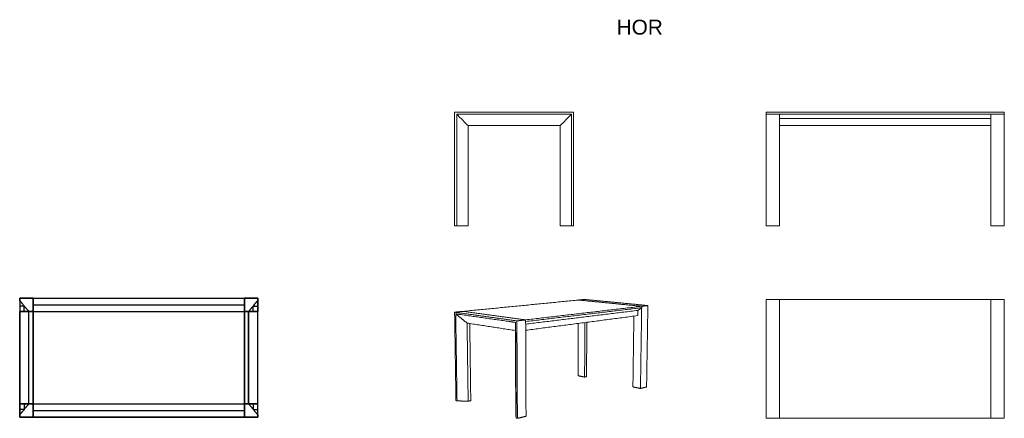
# Model space of a CAD drawing. Header units: millimetres. Extents: x 10164 to 16781, y 0 to 2683.
import ezdxf

# ---------------------------------------------------------------- set-up
doc = ezdxf.new("R2010")
doc.units = ezdxf.units.MM
doc.header["$MEASUREMENT"] = 0
doc.layers.add('2DVýkres$viditelné$čáry', color=18, linetype='Continuous', true_color=0x000000)
doc.layers.add('Výchozí', color=18, linetype='Continuous', true_color=0x000000)

msp = doc.modelspace()

# ---------------------------------------------------------------- linework, layer by layer
at = {"layer": '2DVýkres$viditelné$čáry', "lineweight": 13}
for points in [[(13087, 2059.4), (13487, 2059.4), (13887, 2059.4)], [(13087, 2046.4), (13087, 2052.9), (13087, 2059.4)], [(13887, 2046.4), (13887, 2052.9), (13887, 2059.4)], [(15181.4, 2059.4), (15226.4, 2059.4), (15271.4, 2059.4)], [(15181.4, 2046.5), (15181.4, 2052.9), (15181.4, 2059.4)], [(16691.4, 2059.4), (15981.4, 2059.4), (15271.4, 2059.4)], [(16691.4, 2059.4), (16736.4, 2059.4), (16781.4, 2059.4)], [(16781.4, 2046.4), (16781.4, 2052.9), (16781.4, 2059.4)], [(13087, 2046.4), (13087, 1670.4), (13087, 1294.4)], [(13102, 2046.5), (13102, 1670.4), (13102, 1294.4)], [(13177, 1969.4), (13139.5, 2007.9), (13102, 2046.4)], [(13102, 2046.4), (13487, 2046.4), (13872, 2046.4)], [(13797, 1969.4), (13834.5, 2007.9), (13872, 2046.4)], [(13872, 2046.5), (13872, 1670.5), (13872, 1294.4)], [(13887, 2046.4), (13887, 1670.4), (13887, 1294.4)], [(15181.4, 2046.5), (15181.4, 1670.4), (15181.4, 1294.4)], [(15271.4, 2046.5), (15226.4, 2046.5), (15181.4, 2046.5)], [(15181.4, 2046.4), (15226.4, 2046.4), (15271.4, 2046.4)], [(16691.4, 2046.5), (15981.4, 2046.5), (15271.4, 2046.5)], [(15271.4, 2046.5), (15271.4, 1670.4), (15271.4, 1294.4)], [(15271.4, 2046.4), (15981.4, 2046.4), (16691.4, 2046.4)], [(15271.4, 2018.1), (15981.4, 2018.1), (16691.4, 2018.1)], [(16781.4, 2046.5), (16736.4, 2046.5), (16691.4, 2046.5)], [(16691.4, 2046.4), (16691.4, 1670.4), (16691.4, 1294.4)], [(16691.4, 2046.4), (16736.4, 2046.4), (16781.4, 2046.4)], [(16781.4, 2046.4), (16781.4, 1670.4), (16781.4, 1294.4)], [(13177, 1969.4), (13487, 1969.4), (13797, 1969.4)], [(13177, 1969.4), (13177, 1631.9), (13177, 1294.4)], [(13797, 1969.4), (13797, 1631.9), (13797, 1294.4)], [(15271.4, 1969.4), (15981.4, 1969.4), (16691.4, 1969.4)], [(13102, 1294.4), (13094.5, 1294.4), (13087, 1294.4)], [(13177, 1294.4), (13139.5, 1294.4), (13102, 1294.4)], [(13872, 1294.4), (13834.5, 1294.4), (13797, 1294.4)], [(13887, 1294.4), (13879.5, 1294.4), (13872, 1294.4)], [(15271.4, 1294.4), (15226.4, 1294.4), (15181.4, 1294.4)], [(16781.4, 1294.4), (16736.4, 1294.4), (16691.4, 1294.4)], [(13144.6, 719.8), (13531.9, 757.8), (13919.3, 795.9)], [(13961.2, 800), (13940.2, 797.9), (13919.3, 795.9)], [(13919.3, 795.9), (14131.8, 774.9), (14344.4, 754)], [(14386, 758.8), (14173.6, 779.4), (13961.2, 800)], [(15271.4, 800), (15226.4, 800), (15181.4, 800)], [(15181.4, 800), (15181.4, 400), (15181.4, 0)], [(15271.4, 800), (15981.4, 800), (16691.4, 800)], [(15271.4, 0), (15271.4, 400), (15271.4, 800)], [(16691.4, 800), (16691.4, 400), (16691.4, 0)], [(16781.4, 800), (16736.4, 800), (16691.4, 800)], [(16781.4, 0), (16781.4, 400), (16781.4, 800)], [(14344.4, 754), (13954.4, 708.2), (13564.4, 662.5)], [(14344.3, 744.5), (13954.4, 697.9), (13564.5, 651.3)], [(13564.5, 651.3), (13954.4, 697.9), (14344.3, 744.4)], [(14344.3, 744.4), (14331.2, 735.4), (14318.1, 726.4)], [(14344.3, 744.4), (14340.2, 472.6), (14336.1, 200.8)], [(14344.1, 744.5), (14344.2, 744.4), (14344.3, 744.4)], [(14344.3, 744.4), (14344.3, 749.2), (14344.4, 754)], [(14344.4, 754), (14365.2, 756.4), (14386, 758.8)], [(14385.8, 749.4), (14381.5, 480.1), (14377.2, 210.8)], [(14385.8, 749.4), (14385.9, 754.1), (14386, 758.8)], [(13144.6, 719.8), (13115.8, 717), (13087, 714.1)], [(13087.2, 703.9), (13087.1, 709), (13087, 714.1)], [(13087, 714.1), (13296.3, 684.9), (13505.6, 655.6)], [(13087.2, 703.9), (13091.7, 411.7), (13096.2, 119.4)], [(13094.3, 702.9), (13098.8, 410.2), (13103.3, 117.4)], [(13094.3, 702.9), (13112.2, 700.3), (13130.2, 697.8)], [(13170.9, 641), (13132.6, 671.9), (13094.3, 702.9)], [(13454.2, 651.6), (13292.2, 674.7), (13130.2, 697.8)], [(13564.4, 662.5), (13354.5, 691.1), (13144.6, 719.8)], [(13505.6, 655.6), (13535, 659), (13564.4, 662.5)], [(13564.5, 651.3), (13564.5, 656.9), (13564.4, 662.5)], [(13564.5, 633.8), (13941.3, 680.1), (14318.1, 726.4)], [(13564.7, 592.5), (13941.1, 641.7), (14317.6, 691)], [(14291.9, 687.6), (14288.6, 449.4), (14285.4, 211.3)], [(14318.1, 726.4), (14317.8, 708.7), (14317.6, 691)], [(13170.9, 641), (13174.5, 378.1), (13178, 115.3)], [(13495.2, 590.7), (13333, 615.8), (13170.9, 641)], [(13188.8, 638.2), (13192.2, 378.6), (13195.6, 118.9)], [(13497, 645.5), (13475.6, 648.6), (13454.2, 651.6)], [(13495.2, 590.7), (13496.1, 618.1), (13497, 645.5)], [(13497, 645.5), (13498.8, 324), (13500.6, 2.5)], [(13505.6, 644.3), (13505.6, 649.9), (13505.6, 655.6)], [(13505.6, 644.3), (13507.3, 322.2), (13509.1, 0)], [(13564.5, 651.3), (13565.7, 332.7), (13567, 14.1)], [(13918.5, 638.8), (13917.7, 462.8), (13916.9, 286.7)], [(13962.8, 644.6), (13961.7, 461.2), (13960.7, 277.8)], [(13975.8, 646.3), (13974.7, 463.4), (13973.6, 280.5)], [(13495.2, 590.7), (13496.8, 307.4), (13498.4, 24.2)], [(13960.7, 277.8), (13938.8, 282.2), (13916.9, 286.7)], [(13973.6, 280.5), (13967.1, 279.1), (13960.7, 277.8)], [(14336.1, 200.8), (14310.7, 206.1), (14285.4, 211.3)], [(14377.2, 210.8), (14356.7, 205.8), (14336.1, 200.8)], [(13103.3, 117.4), (13099.7, 118.4), (13096.2, 119.4)], [(13178, 115.3), (13140.7, 116.3), (13103.3, 117.4)], [(13195.6, 118.9), (13186.8, 117.1), (13178, 115.3)], [(13500.6, 2.5), (13499.5, 13.3), (13498.4, 24.2)], [(13509.1, 0), (13504.8, 1.2), (13500.6, 2.5)], [(13567, 14.1), (13538, 7), (13509.1, 0)], [(15181.4, 0), (15226.4, 0), (15271.4, 0)], [(16691.4, 0), (15981.4, 0), (15271.4, 0)], [(16691.4, 0), (16736.4, 0), (16781.4, 0)]]:
    msp.add_open_spline(points, degree=2, dxfattribs=at)
at = {"layer": 'Výchozí'}
for p, q in [((10195, 755.5, -38.5), (10164, 755.5)), ((10195, 718, -38.5), (10195, 755.5, -38.5)), ((11733, 718, -38.5), (11733, 755.5, -38.5)), ((11733, 755.5, -38.5), (11764, 755.5)), ((10195, 98, -38.5), (10195, 60.5, -38.5)), ((11733, 98, -38.5), (11733, 60.5, -38.5)), ((10195, 60.5, -38.5), (10164, 60.5)), ((11733, 60.5, -38.5), (11764, 60.5))]:
    msp.add_line(p, q, dxfattribs=at)
at = {"layer": 'Výchozí', "extrusion": (1, 4.0422e-14, 0)}
msp.add_lwpolyline([(98, -77), (53, -77), (53, -28.3), (8, 0), (98, 0)], close=True, dxfattribs=at)
at = {"layer": 'Výchozí'}
for points, degree in [([(10164, 808), (10164, 408), (10164, 8)], 2), ([(10164, 808, 13), (10164, 408, 13), (10164, 8, 13)], 2), ([(10164, 808), (10164, 808, 6.5), (10164, 808, 13)], 2), ([(10254, 808), (10209, 808), (10164, 808)], 2), ([(10254, 808, 13), (10209, 808, 13), (10164, 808, 13)], 2), ([(10164, 793, 0.1), (10164, 800.5, 0.1), (10164, 808, 0.1)], 2), ([(10164, 808, 0.1), (10164, 808, -376), (10164, 808, -752)], 2), ([(10164, 793, -752), (10164, 800.5, -752), (10164, 808, -752)], 2), ([(10164, 808, 0.1), (10209, 808, 0.1), (10254, 808, 0.1)], 2), ([(10164, 808, -752), (10209, 808, -752), (10254, 808, -752)], 2), ([(10254, 763, -28.3), (10254, 785.5, -14.2), (10254, 808)], 2), ([(10254, 808), (10964, 808), (11674, 808)], 2), ([(10254, 808), (10254, 763, 0), (10254, 718, 0)], 2), ([(10254, 808, 13), (10964, 808, 13), (11674, 808, 13)], 2), ([(10254, 808, 0), (10964, 808, 0), (11674, 808, 0)], 2), ([(10254, 808, 13), (10254, 808, 6.5), (10254, 808, 0)], 2), ([(10254, 8, 13), (10254, 408, 13), (10254, 808, 13)], 2), ([(10254, 8, 0), (10254, 408, 0), (10254, 808, 0)], 2), ([(10254, 8), (10254, 408), (10254, 808)], 2), ([(10254, 808), (10254, 808, 6.5), (10254, 808, 13)], 2), ([(10254, 8, 13), (10254, 408, 13), (10254, 808, 13)], 2), ([(10254, 808, 0.1), (10254, 808, -376), (10254, 808, -752)], 2), ([(10254, 808, 0.1), (10254, 763, 0.1), (10254, 718, 0.1)], 2), ([(10254, 808, -752), (10254, 763, -752), (10254, 718, -752)], 2), ([(11674, 763, -28.3), (11674, 785.5, -14.2), (11674, 808)], 2), ([(11674, 808), (11674, 763, 0), (11674, 718, 0)], 2), ([(11674, 808, 13), (11674, 808, 6.5), (11674, 808, 0)], 2), ([(11674, 808, 13), (11674, 408, 13), (11674, 8, 13)], 2), ([(11674, 808, 0), (11674, 408, 0), (11674, 8, 0)], 2), ([(11674, 718, 0.1), (11674, 763, 0.1), (11674, 808, 0.1)], 2), ([(11674, 808, 0.1), (11674, 808, -376), (11674, 808, -752)], 2), ([(11674, 718, -752), (11674, 763, -752), (11674, 808, -752)], 2), ([(11674, 808, 0.1), (11719, 808, 0.1), (11764, 808, 0.1)], 2), ([(11674, 808, -752), (11719, 808, -752), (11764, 808, -752)], 2), ([(11764, 808), (11719, 808), (11674, 808)], 2), ([(11674, 808), (11674, 808, 6.5), (11674, 808, 13)], 2), ([(11764, 808, 13), (11719, 808, 13), (11674, 808, 13)], 2), ([(11674, 808), (11674, 408), (11674, 8)], 2), ([(11674, 808, 13), (11674, 408, 13), (11674, 8, 13)], 2), ([(11764, 808, 0.1), (11764, 808, -376), (11764, 808, -752)], 2), ([(11764, 808, 0.1), (11764, 800.5, 0.1), (11764, 793, 0.1)], 2), ([(11764, 808, -752), (11764, 800.5, -752), (11764, 793, -752)], 2), ([(11764, 808), (11764, 808, 6.5), (11764, 808, 13)], 2), ([(11764, 8), (11764, 408), (11764, 808)], 2), ([(11764, 8, 13), (11764, 408, 13), (11764, 808, 13)], 2), ([(10226, 718, 0.1), (10195, 755.5, 0.1), (10164, 793, 0.1)], 2), ([(10164, 793, 0.1), (10164, 793, -376), (10164, 793, -752)], 2), ([(10226, 718, -752), (10195, 755.5, -752), (10164, 793, -752)], 2), ([(10164, 793), (10164.1, 793, 0.1), (10164.2, 793, 0.2)], 2), ([(10164, 793), (10164, 755.5), (10164, 718)], 2), ([(10164.2, 793, 0.2), (10164.2, 768, 0.1), (10164.1, 743, 0.1), (10164, 718, 0)], 3), ([(10226, 718, -77), (10195, 755.5, -38.5), (10164, 793)], 2), ([(10164, 793), (10164, 755.5), (10164, 718)], 2), ([(10164, 755.5), (10164.1, 755.5, 0.1), (10164.1, 755.5, 0.1)], 2), ([(10254, 718, -77), (10254, 740.5, -77), (10254, 763, -77)], 2), ([(10254, 763, -77), (10964, 763, -77), (11674, 763, -77)], 2), ([(10254, 763, -77), (10254, 763, -52.7), (10254, 763, -28.3)], 2), ([(10254, 763, -28.3), (10964, 763, -28.3), (11674, 763, -28.3)], 2), ([(11674, 718, -77), (11674, 740.5, -77), (11674, 763, -77)], 2), ([(11674, 763, -77), (11674, 763, -52.7), (11674, 763, -28.3)], 2), ([(11702, 718, -77), (11733, 755.5, -38.5), (11764, 793)], 2), ([(11764, 793, 0.1), (11733, 755.5, 0.1), (11702, 718, 0.1)], 2), ([(11764, 793, -752), (11733, 755.5, -752), (11702, 718, -752)], 2), ([(11764, 793), (11763.9, 793, 0.1), (11763.8, 793, 0.2)], 2), ([(11763.8, 793, 0.2), (11763.8, 768, 0.1), (11763.9, 743, 0.1), (11764, 718, 0)], 3), ([(11764, 755.5), (11763.9, 755.5, 0.1), (11763.9, 755.5, 0.1)], 2), ([(11764, 793), (11764, 755.5), (11764, 718)], 2), ([(11764, 793), (11764, 755.5), (11764, 718)], 2), ([(11764, 793, 0.1), (11764, 793, -376), (11764, 793, -752)], 2), ([(10164, 718), (10164, 718, 0), (10164, 718, 0)], 2), ([(10164, 718), (10195, 718, -38.5), (10226, 718, -77)], 2), ([(10164, 98), (10164, 408), (10164, 718)], 2), ([(10226, 718, -77), (10195, 718, -38.5), (10164, 718)], 2), ([(10164, 718), (10195, 718), (10226, 718)], 2), ([(10226, 718), (10240, 718), (10254, 718)], 2), ([(10226, 718, -77), (10240, 718, -77), (10254, 718, -77)], 2), ([(10226, 718), (10226, 718, -38.5), (10226, 718, -77)], 2), ([(10226, 98), (10226, 408), (10226, 718)], 2), ([(10226, 98, -77), (10226, 408, -77), (10226, 718, -77)], 2), ([(10254, 718, 0.1), (10240, 718, 0.1), (10226, 718, 0.1)], 2), ([(10226, 718, 0.1), (10226, 718, -376), (10226, 718, -752)], 2), ([(10254, 718, -752), (10240, 718, -752), (10226, 718, -752)], 2), ([(10226, 98, -77), (10226, 408, -77), (10226, 718, -77)], 2), ([(10226, 98), (10226, 408), (10226, 718)], 2), ([(10226, 718), (10226, 718, -38.5), (10226, 718, -77)], 2), ([(10254, 718, -77), (10964, 718, -77), (11674, 718, -77)], 2), ([(10254, 718, 0), (10964, 718, 0), (11674, 718, 0)], 2), ([(10254, 718, 0), (10254, 718, -38.5), (10254, 718, -77)], 2), ([(10254, 718), (10254, 718, -38.5), (10254, 718, -77)], 2), ([(10254, 718), (10254, 408), (10254, 98)], 2), ([(10254, 718, -77), (10254, 408, -77), (10254, 98, -77)], 2), ([(10254, 718, 0.1), (10254, 718, -376), (10254, 718, -752)], 2), ([(11674, 718, 0), (11674, 718, -38.5), (11674, 718, -77)], 2), ([(11674, 718), (11688, 718), (11702, 718)], 2), ([(11674, 718, -77), (11688, 718, -77), (11702, 718, -77)], 2), ([(11674, 718), (11674, 718, -38.5), (11674, 718, -77)], 2), ([(11674, 98), (11674, 408), (11674, 718)], 2), ([(11674, 98, -77), (11674, 408, -77), (11674, 718, -77)], 2), ([(11674, 718, 0.1), (11674, 718, -376), (11674, 718, -752)], 2), ([(11702, 718, 0.1), (11688, 718, 0.1), (11674, 718, 0.1)], 2), ([(11702, 718, -752), (11688, 718, -752), (11674, 718, -752)], 2), ([(11702, 718), (11702, 718, -38.5), (11702, 718, -77)], 2), ([(11702, 718), (11702, 408), (11702, 98)], 2), ([(11702, 718, -77), (11702, 408, -77), (11702, 98, -77)], 2), ([(11702, 98), (11702, 408), (11702, 718)], 2), ([(11702, 718, -77), (11702, 718, -38.5), (11702, 718)], 2), ([(11702, 98, -77), (11702, 408, -77), (11702, 718, -77)], 2), ([(11702, 718), (11733, 718), (11764, 718)], 2), ([(11764, 718), (11733, 718, -38.5), (11702, 718, -77)], 2), ([(11764, 718), (11733, 718, -38.5), (11702, 718, -77)], 2), ([(11702, 718, 0.1), (11702, 718, -376), (11702, 718, -752)], 2), ([(11764, 98), (11764, 408), (11764, 718)], 2), ([(11764, 718), (11764, 718, 0), (11764, 718, 0)], 2), ([(10164, 23, 0), (10195, 60.5, 0), (10226, 98, 0)], 2), ([(10164, 23, -752), (10195, 60.5, -752), (10226, 98, -752)], 2), ([(10164, 23), (10164, 60.5), (10164, 98)], 2), ([(10164, 98), (10164, 98, 0), (10164, 98, 0)], 2), ([(10164.2, 23, 0.2), (10164.2, 48, 0.1), (10164.1, 73, 0.1), (10164, 98, 0)], 3), ([(10226, 98, -77), (10195, 60.5, -38.5), (10164, 23)], 2), ([(10164, 23), (10164, 60.5), (10164, 98)], 2), ([(10164, 98), (10195, 98, -38.5), (10226, 98, -77)], 2), ([(10226, 98, -77), (10195, 98, -38.5), (10164, 98)], 2), ([(10164, 98), (10195, 98), (10226, 98)], 2), ([(10254, 98), (10240, 98), (10226, 98)], 2), ([(10226, 98), (10226, 98, -38.5), (10226, 98, -77)], 2), ([(10254, 98, -77), (10240, 98, -77), (10226, 98, -77)], 2), ([(10226, 98, 0), (10226, 98, -376), (10226, 98, -752)], 2), ([(10226, 98, 0), (10240, 98, 0), (10254, 98, 0)], 2), ([(10226, 98, -752), (10240, 98, -752), (10254, 98, -752)], 2), ([(10226, 98), (10226, 98, -38.5), (10226, 98, -77)], 2), ([(10254, 98, -77), (10254, 98, -38.5), (10254, 98, 0)], 2), ([(10254, 98, 0), (10964, 98, 0), (11674, 98, 0)], 2), ([(10254, 98, -77), (10964, 98, -77), (11674, 98, -77)], 2), ([(10254, 98, 0), (10254, 53, 0), (10254, 8)], 2), ([(10254, 53, -77), (10254, 75.5, -77), (10254, 98, -77)], 2), ([(10254, 98), (10254, 98, -38.5), (10254, 98, -77)], 2), ([(10254, 98, 0), (10254, 53, 0), (10254, 8, 0)], 2), ([(10254, 98, -752), (10254, 53, -752), (10254, 8, -752)], 2), ([(10254, 98, 0), (10254, 98, -376), (10254, 98, -752)], 2), ([(11674, 98, -77), (11674, 98, -38.5), (11674, 98, 0)], 2), ([(11674, 98, 0), (11674, 53, 0), (11674, 8)], 2), ([(11674, 53, -77), (11674, 75.5, -77), (11674, 98, -77)], 2), ([(11702, 98), (11688, 98), (11674, 98)], 2), ([(11674, 98), (11674, 98, -38.5), (11674, 98, -77)], 2), ([(11702, 98, -77), (11688, 98, -77), (11674, 98, -77)], 2), ([(11674, 98, 0), (11688, 98, 0), (11702, 98, 0)], 2), ([(11674, 98, -752), (11688, 98, -752), (11702, 98, -752)], 2), ([(11674, 98, 0), (11674, 98, -376), (11674, 98, -752)], 2), ([(11674, 8, 0), (11674, 53, 0), (11674, 98, 0)], 2), ([(11674, 8, -752), (11674, 53, -752), (11674, 98, -752)], 2), ([(11702, 98), (11702, 98, -38.5), (11702, 98, -77)], 2), ([(11702, 98, -77), (11702, 98, -38.5), (11702, 98)], 2), ([(11702, 98), (11733, 98), (11764, 98)], 2), ([(11764, 98), (11733, 98, -38.5), (11702, 98, -77)], 2), ([(11702, 98, -77), (11733, 60.5, -38.5), (11764, 23)], 2), ([(11764, 98), (11733, 98, -38.5), (11702, 98, -77)], 2), ([(11702, 98, 0), (11702, 98, -376), (11702, 98, -752)], 2), ([(11702, 98, 0), (11733, 60.5, 0), (11764, 23, 0)], 2), ([(11702, 98, -752), (11733, 60.5, -752), (11764, 23, -752)], 2), ([(11763.8, 23, 0.2), (11763.8, 48, 0.1), (11763.9, 73, 0.1), (11764, 98, 0)], 3), ([(11764, 23), (11764, 60.5), (11764, 98)], 2), ([(11764, 23), (11764, 60.5), (11764, 98)], 2), ([(11764, 98), (11764, 98, 0), (11764, 98, 0)], 2), ([(10164, 60.5), (10164.1, 60.5, 0.1), (10164.1, 60.5, 0.1)], 2), ([(10164, 8, 0), (10164, 15.5, 0), (10164, 23, 0)], 2), ([(10164, 23, 0), (10164, 23, -376), (10164, 23, -752)], 2), ([(10164, 8, -752), (10164, 15.5, -752), (10164, 23, -752)], 2), ([(10164, 23), (10164.1, 23, 0.1), (10164.2, 23, 0.2)], 2), ([(10164, 8), (10164, 8, 6.5), (10164, 8, 13)], 2), ([(10164, 8), (10209, 8), (10254, 8)], 2), ([(10164, 8, 13), (10209, 8, 13), (10254, 8, 13)], 2), ([(10254, 8, 0), (10209, 8, 0), (10164, 8, 0)], 2), ([(10164, 8, 0), (10164, 8, -376), (10164, 8, -752)], 2), ([(10254, 8, -752), (10209, 8, -752), (10164, 8, -752)], 2), ([(10254, 8), (10254, 30.5, -14.2), (10254, 53, -28.3)], 2), ([(10254, 53, -28.3), (10964, 53, -28.3), (11674, 53, -28.3)], 2), ([(10254, 53, -28.3), (10254, 53, -52.7), (10254, 53, -77)], 2), ([(10254, 53, -77), (10964, 53, -77), (11674, 53, -77)], 2), ([(10254, 8), (10964, 8), (11674, 8)], 2), ([(11674, 8, 13), (10964, 8, 13), (10254, 8, 13)], 2), ([(10254, 8, 13), (10254, 8, 6.5), (10254, 8, 0)], 2), ([(11674, 8, 0), (10964, 8, 0), (10254, 8, 0)], 2), ([(10254, 8), (10254, 8, 6.5), (10254, 8, 13)], 2), ([(10254, 8, 0), (10254, 8, -376), (10254, 8, -752)], 2), ([(11674, 8), (11674, 30.5, -14.2), (11674, 53, -28.3)], 2), ([(11674, 53, -28.3), (11674, 53, -52.7), (11674, 53, -77)], 2), ([(11674, 8, 13), (11674, 8, 6.5), (11674, 8, 0)], 2), ([(11764, 8, 0), (11719, 8, 0), (11674, 8, 0)], 2), ([(11674, 8, 0), (11674, 8, -376), (11674, 8, -752)], 2), ([(11764, 8, -752), (11719, 8, -752), (11674, 8, -752)], 2), ([(11674, 8), (11674, 8, 6.5), (11674, 8, 13)], 2), ([(11674, 8), (11719, 8), (11764, 8)], 2), ([(11674, 8, 13), (11719, 8, 13), (11764, 8, 13)], 2), ([(11764, 23), (11763.9, 23, 0.1), (11763.8, 23, 0.2)], 2), ([(11764, 60.5), (11763.9, 60.5, 0.1), (11763.9, 60.5, 0.1)], 2), ([(11764, 23, 0), (11764, 23, -376), (11764, 23, -752)], 2), ([(11764, 23, 0), (11764, 15.5, 0), (11764, 8, 0)], 2), ([(11764, 23, -752), (11764, 15.5, -752), (11764, 8, -752)], 2), ([(11764, 8, 0), (11764, 8, -376), (11764, 8, -752)], 2), ([(11764, 8), (11764, 8, 6.5), (11764, 8, 13)], 2)]:
    msp.add_open_spline(points, degree=degree, dxfattribs=at)

# ---------------------------------------------------------------- texts
at = {"layer": 'Výchozí', "lineweight": 13, "insert": (14176, 2580.8), "char_height": 100, "width": 394.578, "attachment_point": 7, "line_spacing_factor": 0.963855}
msp.add_mtext('\\fArial;HOR', dxfattribs=at)

doc.saveas('drawing.dxf')
